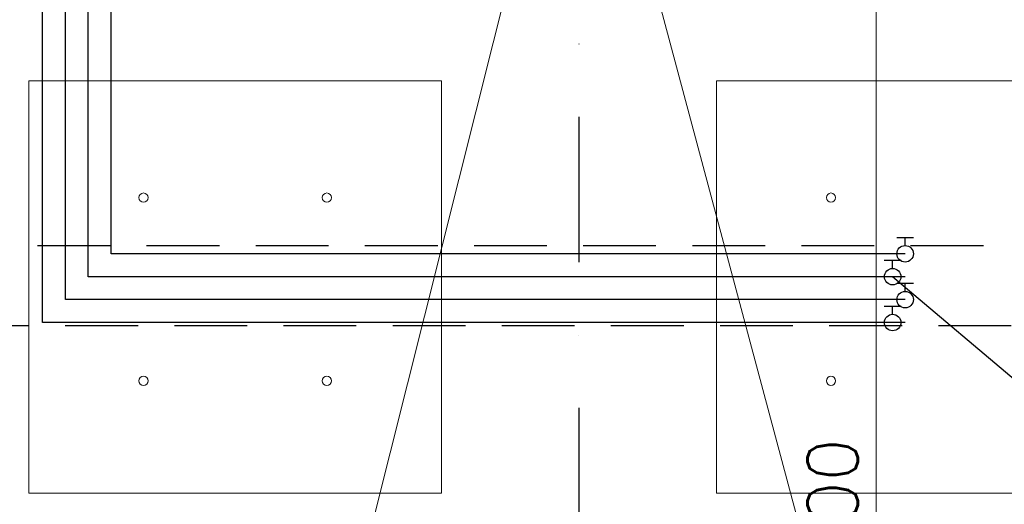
# Model space of a CAD drawing. Header units: centimetres. Extents: x -10729 to 23827, y -4437 to 19798.
# Tile 51 of 95: x 12616 to 13046, y 8655 to 8867. Entities that reach past the tile are written whole.
import ezdxf

# ---------------------------------------------------------------- set-up
doc = ezdxf.new("R2010")
doc.units = ezdxf.units.CM
doc.header["$PDMODE"] = 35
doc.header["$PDSIZE"] = 0.1
for name, pattern in [('Kondygnacja  -0_5$0$HIDDEN', [9.525, 6.35, -3.175]), ('Kondygnacja  -0_5$0$HIDDEN2', [4.7625, 3.175, -1.5875]), ('Osie rzutów$0$DASHDOT2', [12.7, 6.35, -3.175, 0, -3.175])]:
    doc.linetypes.add(name, pattern=pattern)
doc.layers.get('0').update_dxf_attribs({"color": 8})
doc.layers.get('DEFPOINTS').update_dxf_attribs({"color": 8})
for name, color, linetype in [('bgde_dodatki powykonawcze', 7, 'Continuous'), ('KJP_KURTYNY ZASILANIE', 250, '05_kurtyna_zas'), ('Kondygnacja  -0_5$0$ARCH_KONSTR_POWYŻEJ RZUTU', 8, 'Kondygnacja  -0_5$0$HIDDEN'), ('Kondygnacja  -0_5$0$ARCH_KONSTR_POWYŻEJ RZUTU_IST', 8, 'Kondygnacja  -0_5$0$HIDDEN2'), ('Osie rzutów$0$ARCH_INFO_OSIE_IST', 8, 'Osie rzutów$0$DASHDOT2'), ('Osie rzutów$0$ARCH_INFO_OSIE_OPISY_IST', 8, 'Continuous')]:
    doc.layers.add(name, color=color, linetype=linetype)
for name, color, linetype, lineweight in [('KJP_CT_kk_powrót', 250, '04_CT_KOMF_POW', 25), ('KJP_CT_kk_zasil', 250, '04_CT_KOMF_ZAS', 25), ('KJP_WL_kk zasil', 250, '04_WL_KOMF_ZAS', 25), ('KJP_WL_kk_powr', 250, '04_WL_KOMF_POW', 25), ('RYSUNKOWE_NIEDRUK', 8, 'Continuous', 9), ('SU Lampy kwadratowe  -05$0$ARCH_SUFITY_PODWIESZANE', 8, 'Continuous', 9), ('SYSTEMY AV', 8, 'Continuous', 13)]:
    doc.layers.add(name, color=color, linetype=linetype, lineweight=lineweight)
doc.styles.add('Romans', font='Romans.shx')
doc.linetypes.add('04_CT_KOMF_POW', pattern='A,100,-15,["CTKp",Standard,S=10,R=0,X=-10,Y=-5],-35', length=150)
doc.linetypes.add('04_CT_KOMF_ZAS', pattern='A,100,-15,["CTKz",Standard,S=10,R=0,X=-10,Y=-5],-35', length=150)
doc.linetypes.add('04_WL_KOMF_POW', pattern='A,100,-15,["WLKp",Standard,S=10,R=0,X=-10,Y=-5],-35', length=150)
doc.linetypes.add('04_WL_KOMF_ZAS', pattern='A,100,-15,["WLKz",Standard,S=10,R=0,X=-10,Y=-5],-35', length=150)
doc.linetypes.add('05_kurtyna_zas', pattern='A,50,-15,["KPz",Standard,S=10,R=0,X=-10,Y=-7.5],-35', length=100)
doc.dimstyles.new('Wymiary 1-200', dxfattribs={"dimtxt": 22, "dimasz": 20, "dimexe": 10, "dimexo": 0, "dimgap": 8, "dimtad": 1, "dimrnd": 0.5, "dimzin": 12, "dimdsep": 46, "dimtxsty": 'Romans', "dimblk": 'OBLIQUE', "dimcen": 0.5, "dimdle": 15, "dimclrt": 55, "dimazin": 0, "dimtfac": 1, "dimtmove": 1, "dimatfit": 3, "dimfxl": 16, "dimfxlon": 1, "dimtolj": 1, "dimtzin": 0, "dimarcsym": 0})

# ---------------------------------------------------------------- blocks, each defined once
blk = doc.blocks.new('Osie rzutów')
at = {"layer": 'Osie rzutów$0$ARCH_INFO_OSIE_IST', "ltscale": 10}
blk.add_line((12860, 12510), (12860, 4623.26), dxfattribs=at)
blk = doc.blocks.new('SU Lampy kwadratowe  -05')
at = {"layer": 'SU Lampy kwadratowe  -05$0$ARCH_SUFITY_PODWIESZANE'}
for points in [[(12620, 8839.86), (12800, 8839.86), (12800, 8659.86), (12620, 8659.86)], [(12920, 8839.86), (13100, 8839.86), (13100, 8659.86), (12920, 8659.86)]]:
    blk.add_lwpolyline(points, close=True, dxfattribs=at)
for centre in [(12670, 8788.86), (12750, 8788.86), (12970, 8788.86), (12670, 8708.86), (12750, 8708.86), (12970, 8708.86)]:
    blk.add_circle(centre, 2, dxfattribs=at)
blk = doc.blocks.new('Kondygnacja  -0_5$0$konstrukcja istniejąca -0.5')
at = {"layer": 'Kondygnacja  -0_5$0$ARCH_KONSTR_POWYŻEJ RZUTU_IST', "ltscale": 10, "elevation": 0}
blk.add_lwpolyline([(12338, 8767.89), (13382, 8767.89), (13382, 8732.89), (12338, 8732.89)], dxfattribs=at)
blk = doc.blocks.new('_Oblique')
at = {"color": 0, "linetype": 'ByBlock', "lineweight": -2}
blk.add_line((-0.5, -0.5), (0.5, 0.5), dxfattribs=at)
blk = doc.blocks.new('*D335')
at = {"layer": 'DEFPOINTS', "color": 0}
for p in [(-630.08, 4005.51), (-753.43, 3305.51), (-470.31, 3305.51)]:
    blk.add_point(p, dxfattribs=at)
at = {"layer": 'SYSTEMY AV', "color": 0, "lineweight": -2}
for p, q in [((-470.31, 4020.51), (-470.31, 3290.51)), ((-486.31, 4005.51), (-460.31, 4005.51)), ((-486.31, 3305.51), (-460.31, 3305.51))]:
    blk.add_line(p, q, dxfattribs=at)
at = {"layer": 'SYSTEMY AV', "color": 0, "lineweight": -2, "xscale": 20, "yscale": 20, "zscale": 20}
for p, rotation in [((-470.31, 4005.51), 90), ((-470.31, 3305.51), 270)]:
    blk.add_blockref('_Oblique', p, dxfattribs=dict(at, rotation=rotation))
at = {"layer": 'SYSTEMY AV', "color": 55, "insert": (-489.31, 3655.51), "char_height": 22, "attachment_point": 5, "rotation": 90, "style": 'Romans'}
blk.add_mtext('\\A1;700', dxfattribs=at)
blk = doc.blocks.new('A$C59BE0B33')
at = {"layer": 'SYSTEMY AV'}
blk.add_lwpolyline([(-772.04, 3319.999), (-600, 4005.436), (-416.752, 3319.999)], dxfattribs=at)
dim = blk.add_linear_dim(base=(-470.312, 3305.511), p1=(-630.082, 4005.511), p2=(-753.431, 3305.511), angle=90, dimstyle='Wymiary 1-200', dxfattribs=at)
dim.commit()
dim.dimension.update_dxf_attribs({"geometry": '*D335', "text_midpoint": (-489.312, 3655.511)})

msp = doc.modelspace()

# ---------------------------------------------------------------- linework, layer by layer
at = {"layer": 'bgde_dodatki powykonawcze'}
for p, q in [((13006.018, 8771.337), (12998.7, 8771.337)), ((13002.359, 8767.905), (13002.359, 8771.337)), ((13000.559, 8761.337), (12993.241, 8761.337)), ((12996.9, 8757.905), (12996.9, 8761.337)), ((13006.018, 8751.337), (12998.7, 8751.337)), ((13002.359, 8747.905), (13002.359, 8751.337)), ((13000.559, 8741.337), (12993.241, 8741.337)), ((12996.9, 8737.905), (12996.9, 8741.337))]:
    msp.add_line(p, q, dxfattribs=at)
for centre in [(13002.359, 8764.305), (12996.9, 8754.305), (13002.359, 8744.305), (12996.9, 8734.305)]:
    msp.add_circle(centre, 3.6, dxfattribs=at)
at = {"layer": 'KJP_CT_kk_powrót'}
for p, q in [((12635.918, 8744.305), (12635.918, 9272.286)), ((13002.359, 8744.305), (12635.918, 8744.305))]:
    msp.add_line(p, q, dxfattribs=at)
at = {"layer": 'KJP_CT_kk_zasil'}
for p, q in [((12625.918, 8734.305), (12625.918, 9287.286)), ((13002.359, 8734.305), (12625.918, 8734.305))]:
    msp.add_line(p, q, dxfattribs=at)
at = {"layer": 'KJP_KURTYNY ZASILANIE', "color": 2, "linetype": 'Continuous'}
msp.add_line((13065.847, 8695.938), (12996.9, 8754.305), dxfattribs=at)
at = {"layer": 'KJP_WL_kk zasil'}
for p, q in [((12645.918, 8754.305), (12645.918, 9257.539)), ((13002.359, 8754.305), (12645.918, 8754.305))]:
    msp.add_line(p, q, dxfattribs=at)
at = {"layer": 'KJP_WL_kk_powr'}
for p, q in [((12655.918, 8764.305), (12655.918, 9241.983)), ((13002.359, 8764.305), (12655.918, 8764.305))]:
    msp.add_line(p, q, dxfattribs=at)

# ---------------------------------------------------------------- block references
at = {"layer": 'Kondygnacja  -0_5$0$ARCH_KONSTR_POWYŻEJ RZUTU'}
msp.add_blockref('Kondygnacja  -0_5$0$konstrukcja istniejąca -0.5', (0, 0), dxfattribs=at)
at = {"layer": 'Osie rzutów$0$ARCH_INFO_OSIE_OPISY_IST'}
msp.add_blockref('Osie rzutów', (0, 0), dxfattribs=at)
at = {"layer": 'RYSUNKOWE_NIEDRUK', "lineweight": 13}
msp.add_blockref('A$C59BE0B33', (13460, 5000), dxfattribs=at)
msp.add_blockref('A$C59BE0B33', (13460, 5000), dxfattribs=at)
at = {"layer": 'SU Lampy kwadratowe  -05$0$ARCH_SUFITY_PODWIESZANE'}
msp.add_blockref('SU Lampy kwadratowe  -05', (0, 0), dxfattribs=at)

doc.saveas('drawing.dxf')
